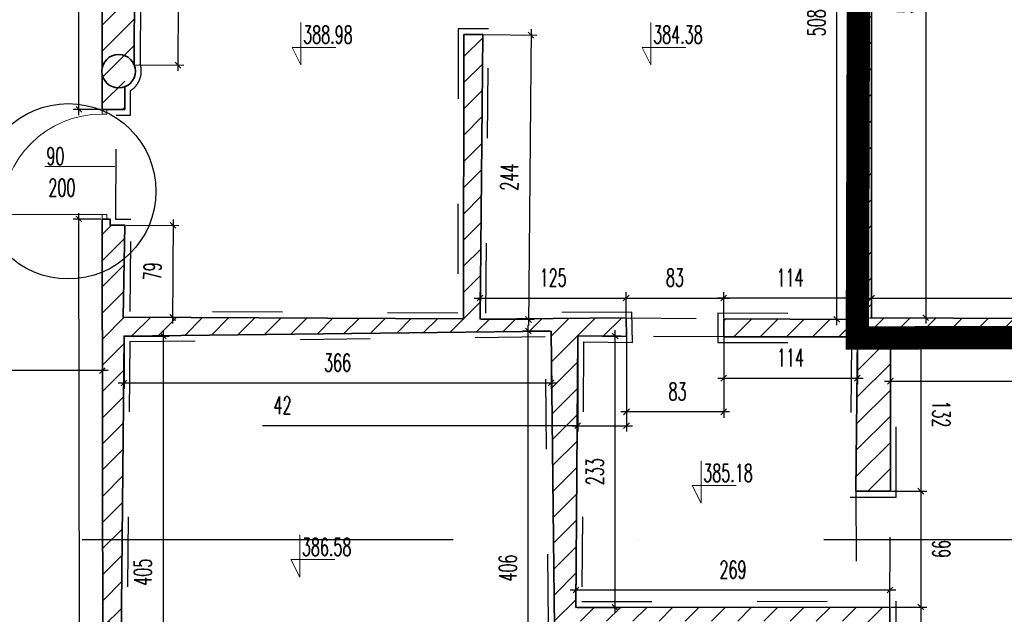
# Model space of a CAD drawing. Header units: millimetres. Extents: x 19887 to 192597, y -14203 to 39042.
# Tile 219 of 256: x 68865 to 69708, y -8075 to -7566. Entities that reach past the tile are written whole.
import ezdxf

# ---------------------------------------------------------------- set-up
doc = ezdxf.new("R2010")
doc.units = ezdxf.units.MM
for name, pattern in [('ACAD_ISO03W100', [30, 12, -18]), ('DASHED2', [9.525, 6.35, -3.175]), ('KRESKAKROPKA', [25.4, 12.7, -6.35, 0, -6.35])]:
    doc.linetypes.add(name, pattern=pattern)
doc.layers.get('Defpoints').update_dxf_attribs({"color": 4})
for name, color, linetype in [('A_DBA-RAMKI', 6, 'Continuous'), ('Basen_rzut_poziom_1_widok', 252, 'Continuous'), ('Osie przekroj', 252, 'Continuous'), ('Sufit podwieszany', 252, 'Continuous'), ('Wymiarowanie', 3, 'Continuous'), ('Wypełnienie', 252, 'Continuous')]:
    doc.layers.add(name, color=color, linetype=linetype)
for name, color, linetype, lineweight in [('Basen_rzut_poziom_1_obrys', 252, 'Continuous', 35), ('Drzwi', 2, 'Continuous', 5), ('koty wysokościowe', 252, 'Continuous', 0)]:
    doc.layers.add(name, color=color, linetype=linetype, lineweight=lineweight)
doc.styles.add('ROMANS', font='romans.shx', dxfattribs={"width": 0.6})
doc.styles.get("Standard").update_dxf_attribs({"font": 'arial.ttf'})
doc.dimstyles.new('000001FB70622F18', dxfattribs={"dimtxt": 20, "dimasz": 5, "dimexe": 5, "dimexo": 1, "dimgap": 20, "dimtad": 1, "dimtoh": 1, "dimdec": 0, "dimtxsty": 'Standard', "dimblk": 'OBLIQUE', "dimcen": 0, "dimdle": 5, "dimclrd": 252, "dimclre": 252, "dimclrt": 252, "dimadec": 0, "dimazin": 0, "dimtfac": 1, "dimtdec": 0, "dimtmove": 0, "dimatfit": 3, "dimldrblk": 'OBLIQUE', "dimfxl": 150, "dimfxlon": 1, "dimlwd": 25, "dimlwe": 25, "dimarcsym": 1})
pattern_1 = [(45, (3252.028, -2175.285), (-11.22532, 11.22532), [])]

# ---------------------------------------------------------------- blocks, each defined once
blk = doc.blocks.new('_Oblique')
at = {"color": 0, "linetype": 'ByBlock', "lineweight": -2}
blk.add_line((-0.5, -0.5), (0.5, 0.5), dxfattribs=at)
blk = doc.blocks.new('*D633')
at = {"layer": 'Defpoints', "color": 0}
for p in [(3756.04, -3077.15), (4422.19, -3077.15), (4422.19, -3115.23)]:
    blk.add_point(p, dxfattribs=at)
at = {"layer": 'Wymiarowanie', "color": 252, "linetype": 'Continuous', "lineweight": 25}
for p, q in [((3756.04, -3078.15), (3756.04, -3120.23)), ((4422.19, -3078.15), (4422.19, -3120.23)), ((3751.04, -3115.23), (4427.19, -3115.23))]:
    blk.add_line(p, q, dxfattribs=at)
at = {"layer": 'Wymiarowanie', "color": 252, "linetype": 'ByBlock', "lineweight": 25, "xscale": 5, "yscale": 5, "zscale": 5, "rotation": 180}
blk.add_blockref('_Oblique', (3756.04, -3115.23), dxfattribs=at)
at = {"layer": 'Wymiarowanie', "color": 252, "linetype": 'ByBlock', "lineweight": 25, "xscale": 5, "yscale": 5, "zscale": 5}
blk.add_blockref('_Oblique', (4422.19, -3115.23), dxfattribs=at)
at = {"layer": 'Wymiarowanie', "color": 252, "insert": (4089.12, -3097.73), "char_height": 15, "attachment_point": 5, "style": 'ROMANS'}
blk.add_mtext('666', dxfattribs=at)
blk = doc.blocks.new('*D602')
at = {"layer": 'Defpoints', "color": 0}
for p in [(3488.31, -3076.48), (3530.1, -3075.75), (3530.1, -3153.41)]:
    blk.add_point(p, dxfattribs=at)
at = {"layer": 'Wymiarowanie', "color": 252, "linetype": 'Continuous', "lineweight": 25}
for p, q in [((3488.31, -3077.48), (3488.31, -3158.41)), ((3530.1, -3076.75), (3530.1, -3158.41)), ((3488.31, -3153.41), (3218.21, -3153.41)), ((3483.31, -3153.41), (3535.1, -3153.41))]:
    blk.add_line(p, q, dxfattribs=at)
at = {"layer": 'Wymiarowanie', "color": 252, "linetype": 'ByBlock', "lineweight": 25, "xscale": 5, "yscale": 5, "zscale": 5, "rotation": 180}
blk.add_blockref('_Oblique', (3488.31, -3153.41), dxfattribs=at)
at = {"layer": 'Wymiarowanie', "color": 252, "linetype": 'ByBlock', "lineweight": 25, "xscale": 5, "yscale": 5, "zscale": 5}
blk.add_blockref('_Oblique', (3530.1, -3153.41), dxfattribs=at)
at = {"layer": 'Wymiarowanie', "color": 252, "insert": (3235.5, -3135.91), "char_height": 15, "attachment_point": 5, "style": 'ROMANS'}
blk.add_mtext('42', dxfattribs=at)
blk = doc.blocks.new('*D626')
at = {"layer": 'Defpoints', "color": 0}
for p in [(3613.33, -3077.15), (3727.79, -3077.15), (3727.79, -3112.64)]:
    blk.add_point(p, dxfattribs=at)
at = {"layer": 'Wymiarowanie', "color": 252, "linetype": 'Continuous', "lineweight": 25}
for p, q in [((3613.33, -3078.15), (3613.33, -3117.64)), ((3727.79, -3078.15), (3727.79, -3117.64)), ((3608.33, -3112.64), (3732.79, -3112.64))]:
    blk.add_line(p, q, dxfattribs=at)
at = {"layer": 'Wymiarowanie', "color": 252, "linetype": 'ByBlock', "lineweight": 25, "xscale": 5, "yscale": 5, "zscale": 5, "rotation": 180}
blk.add_blockref('_Oblique', (3613.33, -3112.64), dxfattribs=at)
at = {"layer": 'Wymiarowanie', "color": 252, "linetype": 'ByBlock', "lineweight": 25, "xscale": 5, "yscale": 5, "zscale": 5}
blk.add_blockref('_Oblique', (3727.79, -3112.64), dxfattribs=at)
at = {"layer": 'Wymiarowanie', "color": 252, "insert": (3670.56, -3095.14), "char_height": 15, "attachment_point": 5, "style": 'ROMANS'}
blk.add_mtext('114', dxfattribs=at)
blk = doc.blocks.new('*D613')
at = {"layer": 'Defpoints', "color": 0}
for p in [(3530.1, -3075.75), (3613.33, -3077.15), (3530.1, -3141.54)]:
    blk.add_point(p, dxfattribs=at)
at = {"layer": 'Wymiarowanie', "color": 252, "linetype": 'Continuous', "lineweight": 25}
for p, q in [((3530.1, -3076.75), (3530.1, -3146.54)), ((3613.33, -3078.15), (3613.33, -3146.54)), ((3618.33, -3141.54), (3525.1, -3141.54))]:
    blk.add_line(p, q, dxfattribs=at)
at = {"layer": 'Wymiarowanie', "color": 252, "linetype": 'ByBlock', "lineweight": 25, "xscale": 5, "yscale": 5, "zscale": 5, "rotation": 180}
blk.add_blockref('_Oblique', (3530.1, -3141.54), dxfattribs=at)
at = {"layer": 'Wymiarowanie', "color": 252, "linetype": 'ByBlock', "lineweight": 25, "xscale": 5, "yscale": 5, "zscale": 5}
blk.add_blockref('_Oblique', (3613.33, -3141.54), dxfattribs=at)
at = {"layer": 'Wymiarowanie', "color": 252, "insert": (3573.74, -3124.04), "char_height": 15, "attachment_point": 5, "style": 'ROMANS'}
blk.add_mtext('83', dxfattribs=at)
blk = doc.blocks.new('*D628')
at = {"layer": 'Defpoints', "color": 0}
for p in [(3099.77, -3076.57), (3465.46, -3072.29), (3099.77, -3116.85)]:
    blk.add_point(p, dxfattribs=at)
at = {"layer": 'Wymiarowanie', "color": 252, "linetype": 'Continuous', "lineweight": 25}
for p, q in [((3099.77, -3077.57), (3099.77, -3121.85)), ((3465.46, -3073.29), (3465.46, -3121.85)), ((3470.46, -3116.85), (3094.77, -3116.85))]:
    blk.add_line(p, q, dxfattribs=at)
at = {"layer": 'Wymiarowanie', "color": 252, "linetype": 'ByBlock', "lineweight": 25, "xscale": 5, "yscale": 5, "zscale": 5, "rotation": 180}
blk.add_blockref('_Oblique', (3099.77, -3116.85), dxfattribs=at)
at = {"layer": 'Wymiarowanie', "color": 252, "linetype": 'ByBlock', "lineweight": 25, "xscale": 5, "yscale": 5, "zscale": 5}
blk.add_blockref('_Oblique', (3465.46, -3116.85), dxfattribs=at)
at = {"layer": 'Wymiarowanie', "color": 252, "insert": (3282.62, -3099.35), "char_height": 15, "attachment_point": 5, "style": 'ROMANS'}
blk.add_mtext('366', dxfattribs=at)
blk = doc.blocks.new('*D604')
at = {"layer": 'Defpoints', "color": 0}
for p in [(2641.77, -379.82), (3081.13, -3077.24), (2641.77, -3106.17)]:
    blk.add_point(p, dxfattribs=at)
at = {"layer": 'Wymiarowanie', "color": 252, "linetype": 'Continuous', "lineweight": 25}
for p, q in [((2641.77, -2956.17), (2641.77, -3111.17)), ((3081.13, -3078.24), (3081.13, -3111.17)), ((3086.13, -3106.17), (2636.77, -3106.17))]:
    blk.add_line(p, q, dxfattribs=at)
at = {"layer": 'Wymiarowanie', "color": 252, "linetype": 'ByBlock', "lineweight": 25, "xscale": 5, "yscale": 5, "zscale": 5, "rotation": 180}
blk.add_blockref('_Oblique', (2641.77, -3106.17), dxfattribs=at)
at = {"layer": 'Wymiarowanie', "color": 252, "linetype": 'ByBlock', "lineweight": 25, "xscale": 5, "yscale": 5, "zscale": 5}
blk.add_blockref('_Oblique', (3081.13, -3106.17), dxfattribs=at)
at = {"layer": 'Wymiarowanie', "color": 252, "insert": (2861.45, -3088.67), "char_height": 15, "attachment_point": 5, "style": 'ROMANS'}
blk.add_mtext('439', dxfattribs=at)
blk = doc.blocks.new('*D593')
at = {"layer": 'Defpoints', "color": 0}
for p in [(3529.84, -3043.96), (3404.67, -3062.06), (3529.84, -3061.07)]:
    blk.add_point(p, dxfattribs=at)
at = {"layer": 'Wymiarowanie', "color": 252, "linetype": 'Continuous', "lineweight": 25}
for p, q in [((3399.67, -3043.96), (3534.84, -3043.96)), ((3404.67, -3061.06), (3404.67, -3038.96)), ((3529.84, -3060.07), (3529.84, -3038.96))]:
    blk.add_line(p, q, dxfattribs=at)
at = {"layer": 'Wymiarowanie', "color": 252, "linetype": 'ByBlock', "lineweight": 25, "xscale": 5, "yscale": 5, "zscale": 5, "rotation": 180}
blk.add_blockref('_Oblique', (3404.67, -3043.96), dxfattribs=at)
at = {"layer": 'Wymiarowanie', "color": 252, "linetype": 'ByBlock', "lineweight": 25, "xscale": 5, "yscale": 5, "zscale": 5}
blk.add_blockref('_Oblique', (3529.84, -3043.96), dxfattribs=at)
at = {"layer": 'Wymiarowanie', "color": 252, "insert": (3467.26, -3026.46), "char_height": 15, "attachment_point": 5, "style": 'ROMANS'}
blk.add_mtext('125', dxfattribs=at)
blk = doc.blocks.new('*D793')
at = {"layer": 'Defpoints', "color": 0}
for p in [(3613.33, -3043.96), (3529.84, -3061.07), (3613.33, -3061.79)]:
    blk.add_point(p, dxfattribs=at)
at = {"layer": 'Wymiarowanie', "color": 252, "linetype": 'Continuous', "lineweight": 25}
for p, q in [((3524.84, -3043.96), (3618.33, -3043.96)), ((3529.84, -3060.07), (3529.84, -3038.96)), ((3613.33, -3060.79), (3613.33, -3038.96))]:
    blk.add_line(p, q, dxfattribs=at)
at = {"layer": 'Wymiarowanie', "color": 252, "linetype": 'ByBlock', "lineweight": 25, "xscale": 5, "yscale": 5, "zscale": 5, "rotation": 180}
blk.add_blockref('_Oblique', (3529.84, -3043.96), dxfattribs=at)
at = {"layer": 'Wymiarowanie', "color": 252, "linetype": 'ByBlock', "lineweight": 25, "xscale": 5, "yscale": 5, "zscale": 5}
blk.add_blockref('_Oblique', (3613.33, -3043.96), dxfattribs=at)
at = {"layer": 'Wymiarowanie', "color": 252, "insert": (3571.59, -3026.46), "char_height": 15, "attachment_point": 5, "style": 'ROMANS'}
blk.add_mtext('83', dxfattribs=at)
blk = doc.blocks.new('*D630')
at = {"layer": 'Defpoints', "color": 0}
for p in [(3613.33, -3043.96), (3613.33, -3062.26), (3727.03, -3062.26)]:
    blk.add_point(p, dxfattribs=at)
at = {"layer": 'Wymiarowanie', "color": 252, "linetype": 'Continuous', "lineweight": 25}
for p, q in [((3732.03, -3043.96), (3608.33, -3043.96)), ((3613.33, -3061.26), (3613.33, -3038.96)), ((3727.03, -3061.26), (3727.03, -3038.96))]:
    blk.add_line(p, q, dxfattribs=at)
at = {"layer": 'Wymiarowanie', "color": 252, "linetype": 'ByBlock', "lineweight": 25, "xscale": 5, "yscale": 5, "zscale": 5, "rotation": 180}
blk.add_blockref('_Oblique', (3613.33, -3043.96), dxfattribs=at)
at = {"layer": 'Wymiarowanie', "color": 252, "linetype": 'ByBlock', "lineweight": 25, "xscale": 5, "yscale": 5, "zscale": 5}
blk.add_blockref('_Oblique', (3727.03, -3043.96), dxfattribs=at)
at = {"layer": 'Wymiarowanie', "color": 252, "insert": (3670.18, -3026.46), "char_height": 15, "attachment_point": 5, "style": 'ROMANS'}
blk.add_mtext('114', dxfattribs=at)
blk = doc.blocks.new('*D596')
at = {"layer": 'Defpoints', "color": 0}
for p in [(3710.23, -2553.99), (3729.42, -2553.99), (3727.03, -3062.26)]:
    blk.add_point(p, dxfattribs=at)
at = {"layer": 'Wymiarowanie', "color": 252, "linetype": 'Continuous', "lineweight": 25}
for p, q in [((3728.42, -2553.99), (3705.23, -2553.99)), ((3710.23, -3067.26), (3710.23, -2548.99)), ((3726.03, -3062.26), (3705.23, -3062.26))]:
    blk.add_line(p, q, dxfattribs=at)
at = {"layer": 'Wymiarowanie', "color": 252, "linetype": 'ByBlock', "lineweight": 25, "xscale": 5, "yscale": 5, "zscale": 5}
for p, rotation in [((3710.23, -2553.99), 90), ((3710.23, -3062.26), 270)]:
    blk.add_blockref('_Oblique', p, dxfattribs=dict(at, rotation=rotation))
at = {"layer": 'Wymiarowanie', "color": 252, "insert": (3692.73, -2808.12), "char_height": 15, "attachment_point": 5, "rotation": 90, "style": 'ROMANS'}
blk.add_mtext('508', dxfattribs=at)
blk = doc.blocks.new('*D638')
at = {"layer": 'Defpoints', "color": 0}
for p in [(3739.47, -2516.77), (3737.22, -3060.81), (3786.3, -3060.81)]:
    blk.add_point(p, dxfattribs=at)
at = {"layer": 'Wymiarowanie', "color": 252, "linetype": 'Continuous', "lineweight": 25}
for p, q in [((3786.3, -2511.77), (3786.3, -3065.81)), ((3740.47, -2516.77), (3791.3, -2516.77)), ((3738.22, -3060.81), (3791.3, -3060.81))]:
    blk.add_line(p, q, dxfattribs=at)
at = {"layer": 'Wymiarowanie', "color": 252, "linetype": 'ByBlock', "lineweight": 25, "xscale": 5, "yscale": 5, "zscale": 5}
for p, rotation in [((3786.3, -2516.77), 90), ((3786.3, -3060.81), 270)]:
    blk.add_blockref('_Oblique', p, dxfattribs=dict(at, rotation=rotation))
at = {"layer": 'Wymiarowanie', "color": 252, "insert": (3768.8, -2788.79), "char_height": 15, "attachment_point": 5, "rotation": 90, "style": 'ROMANS'}
blk.add_mtext('544', dxfattribs=at)
blk = doc.blocks.new('*D794')
at = {"layer": 'Defpoints', "color": 0}
for p in [(4438.49, -3043.96), (3739.86, -3060.82), (4438.49, -3060.82)]:
    blk.add_point(p, dxfattribs=at)
at = {"layer": 'Wymiarowanie', "color": 252, "linetype": 'Continuous', "lineweight": 25}
for p, q in [((3734.86, -3043.96), (4443.49, -3043.96)), ((3739.86, -3059.82), (3739.86, -3038.96)), ((4438.49, -3059.82), (4438.49, -3038.96))]:
    blk.add_line(p, q, dxfattribs=at)
at = {"layer": 'Wymiarowanie', "color": 252, "linetype": 'ByBlock', "lineweight": 25, "xscale": 5, "yscale": 5, "zscale": 5, "rotation": 180}
blk.add_blockref('_Oblique', (3739.86, -3043.96), dxfattribs=at)
at = {"layer": 'Wymiarowanie', "color": 252, "linetype": 'ByBlock', "lineweight": 25, "xscale": 5, "yscale": 5, "zscale": 5}
blk.add_blockref('_Oblique', (4438.49, -3043.96), dxfattribs=at)
at = {"layer": 'Wymiarowanie', "color": 252, "insert": (4089.18, -3026.46), "char_height": 15, "attachment_point": 5, "style": 'ROMANS'}
blk.add_mtext('699', dxfattribs=at)
blk = doc.blocks.new('*D812')
at = {"layer": 'Defpoints', "color": 0}
for p in [(3756.04, -3077.15), (3756.04, -3209.47), (3782.17, -3209.47)]:
    blk.add_point(p, dxfattribs=at)
at = {"layer": 'Wymiarowanie', "color": 252, "linetype": 'Continuous', "lineweight": 25}
for p, q in [((3757.04, -3077.15), (3787.17, -3077.15)), ((3782.17, -3072.15), (3782.17, -3214.47)), ((3757.04, -3209.47), (3787.17, -3209.47))]:
    blk.add_line(p, q, dxfattribs=at)
at = {"layer": 'Wymiarowanie', "color": 252, "linetype": 'ByBlock', "lineweight": 25, "xscale": 5, "yscale": 5, "zscale": 5}
for p, rotation in [((3782.17, -3077.15), 90), ((3782.17, -3209.47), 270)]:
    blk.add_blockref('_Oblique', p, dxfattribs=dict(at, rotation=rotation))
at = {"layer": 'Wymiarowanie', "color": 252, "insert": (3799.67, -3143.31), "char_height": 15, "attachment_point": 5, "rotation": 270, "style": 'ROMANS'}
blk.add_mtext('132', dxfattribs=at)
blk = doc.blocks.new('*D813')
at = {"layer": 'Defpoints', "color": 0}
for p in [(3756.04, -3209.47), (3755.74, -3308.78), (3782.17, -3308.78)]:
    blk.add_point(p, dxfattribs=at)
at = {"layer": 'Wymiarowanie', "color": 252, "linetype": 'Continuous', "lineweight": 25}
for p, q in [((3757.04, -3209.47), (3787.17, -3209.47)), ((3782.17, -3204.47), (3782.17, -3313.78)), ((3756.74, -3308.78), (3787.17, -3308.78))]:
    blk.add_line(p, q, dxfattribs=at)
at = {"layer": 'Wymiarowanie', "color": 252, "linetype": 'ByBlock', "lineweight": 25, "xscale": 5, "yscale": 5, "zscale": 5}
for p, rotation in [((3782.17, -3209.47), 90), ((3782.17, -3308.78), 270)]:
    blk.add_blockref('_Oblique', p, dxfattribs=dict(at, rotation=rotation))
at = {"layer": 'Wymiarowanie', "color": 252, "insert": (3799.67, -3259.12), "char_height": 15, "attachment_point": 5, "rotation": 270, "style": 'ROMANS'}
blk.add_mtext('99', dxfattribs=at)
blk = doc.blocks.new('*D810')
at = {"layer": 'Defpoints', "color": 0}
for p in [(3755.74, -3308.78), (3753.7, -3966.93), (3782.17, -3966.93)]:
    blk.add_point(p, dxfattribs=at)
at = {"layer": 'Wymiarowanie', "color": 252, "linetype": 'Continuous', "lineweight": 25}
for p, q in [((3782.17, -3303.78), (3782.17, -3971.93)), ((3756.74, -3308.78), (3787.17, -3308.78)), ((3754.7, -3966.93), (3787.17, -3966.93))]:
    blk.add_line(p, q, dxfattribs=at)
at = {"layer": 'Wymiarowanie', "color": 252, "linetype": 'ByBlock', "lineweight": 25, "xscale": 5, "yscale": 5, "zscale": 5}
for p, rotation in [((3782.17, -3308.78), 90.00000000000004), ((3782.17, -3966.93), 270.0000000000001)]:
    blk.add_blockref('_Oblique', p, dxfattribs=dict(at, rotation=rotation))
at = {"layer": 'Wymiarowanie', "color": 252, "insert": (3799.67, -3637.85), "char_height": 15, "attachment_point": 5, "rotation": 270, "style": 'ROMANS'}
blk.add_mtext('658', dxfattribs=at)
blk = doc.blocks.new('*D649')
at = {"layer": 'Defpoints', "color": 0}
for p in [(3486.81, -3294.19), (3486.81, -3309.09), (3755.74, -3308.78)]:
    blk.add_point(p, dxfattribs=at)
at = {"layer": 'Wymiarowanie', "color": 252, "linetype": 'Continuous', "lineweight": 25}
for p, q in [((3760.74, -3294.19), (3481.81, -3294.19)), ((3486.81, -3308.09), (3486.81, -3289.19)), ((3755.74, -3307.78), (3755.74, -3289.19))]:
    blk.add_line(p, q, dxfattribs=at)
at = {"layer": 'Wymiarowanie', "color": 252, "linetype": 'ByBlock', "lineweight": 25, "xscale": 5, "yscale": 5, "zscale": 5, "rotation": 180}
blk.add_blockref('_Oblique', (3486.81, -3294.19), dxfattribs=at)
at = {"layer": 'Wymiarowanie', "color": 252, "linetype": 'ByBlock', "lineweight": 25, "xscale": 5, "yscale": 5, "zscale": 5}
blk.add_blockref('_Oblique', (3755.74, -3294.19), dxfattribs=at)
at = {"layer": 'Wymiarowanie', "color": 252, "insert": (3621.28, -3276.69), "char_height": 15, "attachment_point": 5, "style": 'ROMANS'}
blk.add_mtext('269', dxfattribs=at)
blk = doc.blocks.new('*D650')
at = {"layer": 'Defpoints', "color": 0}
for p in [(3488.31, -3076.48), (3520.4, -3076.48), (3486.81, -3309.09)]:
    blk.add_point(p, dxfattribs=at)
at = {"layer": 'Wymiarowanie', "color": 252, "linetype": 'Continuous', "lineweight": 25}
for p, q in [((3489.31, -3076.48), (3525.4, -3076.48)), ((3520.4, -3314.09), (3520.4, -3071.48)), ((3487.81, -3309.09), (3525.4, -3309.09))]:
    blk.add_line(p, q, dxfattribs=at)
at = {"layer": 'Wymiarowanie', "color": 252, "linetype": 'ByBlock', "lineweight": 25, "xscale": 5, "yscale": 5, "zscale": 5}
for p, rotation in [((3520.4, -3076.48), 90), ((3520.4, -3309.09), 270)]:
    blk.add_blockref('_Oblique', p, dxfattribs=dict(at, rotation=rotation))
at = {"layer": 'Wymiarowanie', "color": 252, "insert": (3502.9, -3192.79), "char_height": 15, "attachment_point": 5, "rotation": 90, "style": 'ROMANS'}
blk.add_mtext('233', dxfattribs=at)
blk = doc.blocks.new('*D651')
at = {"layer": 'Defpoints', "color": 0}
for p in [(3099.77, -3076.57), (3095.73, -3481.41), (3133.34, -3481.41)]:
    blk.add_point(p, dxfattribs=at)
at = {"layer": 'Wymiarowanie', "color": 252, "linetype": 'Continuous', "lineweight": 25}
for p, q in [((3100.77, -3076.57), (3138.34, -3076.57)), ((3133.34, -3071.57), (3133.34, -3486.41)), ((3096.73, -3481.41), (3138.34, -3481.41))]:
    blk.add_line(p, q, dxfattribs=at)
at = {"layer": 'Wymiarowanie', "color": 252, "linetype": 'ByBlock', "lineweight": 25, "xscale": 5, "yscale": 5, "zscale": 5}
for p, rotation in [((3133.34, -3076.57), 90), ((3133.34, -3481.41), 270)]:
    blk.add_blockref('_Oblique', p, dxfattribs=dict(at, rotation=rotation))
at = {"layer": 'Wymiarowanie', "color": 252, "insert": (3115.84, -3278.99), "char_height": 15, "attachment_point": 5, "rotation": 90, "style": 'ROMANS'}
blk.add_mtext('405', dxfattribs=at)
blk = doc.blocks.new('*D647')
at = {"layer": 'Defpoints', "color": 0}
for p in [(3445.95, -3072.29), (3465.37, -3072.29), (3470.12, -3478.5)]:
    blk.add_point(p, dxfattribs=at)
at = {"layer": 'Wymiarowanie', "color": 252, "linetype": 'Continuous', "lineweight": 25}
for p, q in [((3445.95, -3483.5), (3445.95, -3067.29)), ((3464.37, -3072.29), (3440.95, -3072.29)), ((3469.12, -3478.5), (3440.95, -3478.5))]:
    blk.add_line(p, q, dxfattribs=at)
at = {"layer": 'Wymiarowanie', "color": 252, "linetype": 'ByBlock', "lineweight": 25, "xscale": 5, "yscale": 5, "zscale": 5}
for p, rotation in [((3445.95, -3072.29), 90), ((3445.95, -3478.5), 270)]:
    blk.add_blockref('_Oblique', p, dxfattribs=dict(at, rotation=rotation))
at = {"layer": 'Wymiarowanie', "color": 252, "insert": (3428.45, -3275.39), "char_height": 15, "attachment_point": 5, "rotation": 90, "style": 'ROMANS'}
blk.add_mtext('406', dxfattribs=at)
blk = doc.blocks.new('*D665')
at = {"layer": 'Defpoints', "color": 0}
for p in [(3109.23, -2630.8), (3108.52, -2844.26), (3145.96, -2844.38)]:
    blk.add_point(p, dxfattribs=at)
at = {"layer": 'Wymiarowanie', "color": 252, "linetype": 'Continuous', "lineweight": 25}
for p, q in [((3110.23, -2630.81), (3151.67, -2630.94)), ((3146.69, -2625.93), (3145.94, -2849.38)), ((3109.52, -2844.26), (3150.96, -2844.4))]:
    blk.add_line(p, q, dxfattribs=at)
at = {"layer": 'Wymiarowanie', "color": 252, "linetype": 'ByBlock', "lineweight": 25, "xscale": 5, "yscale": 5, "zscale": 5}
for p, rotation in [((3146.67, -2630.93), 89.80982364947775), ((3145.96, -2844.38), 269.8098236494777)]:
    blk.add_blockref('_Oblique', p, dxfattribs=dict(at, rotation=rotation))
at = {"layer": 'Wymiarowanie', "color": 252, "insert": (3128.81, -2737.6), "char_height": 15, "attachment_point": 5, "rotation": 89.80982, "style": 'ROMANS'}
blk.add_mtext('213', dxfattribs=at)
blk = doc.blocks.new('*D666')
at = {"layer": 'Defpoints', "color": 0}
for p in [(3406.92, -2818.27), (3404.67, -3062.06), (3446.11, -3062.44)]:
    blk.add_point(p, dxfattribs=at)
at = {"layer": 'Wymiarowanie', "color": 252, "linetype": 'Continuous', "lineweight": 25}
for p, q in [((3448.4, -2813.66), (3446.06, -3067.44)), ((3407.92, -2818.28), (3453.35, -2818.7)), ((3405.67, -3062.07), (3451.11, -3062.48))]:
    blk.add_line(p, q, dxfattribs=at)
at = {"layer": 'Wymiarowanie', "color": 252, "linetype": 'ByBlock', "lineweight": 25, "xscale": 5, "yscale": 5, "zscale": 5}
for p, rotation in [((3448.35, -2818.66), 89.47183564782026), ((3446.11, -3062.44), 269.4718356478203)]:
    blk.add_blockref('_Oblique', p, dxfattribs=dict(at, rotation=rotation))
at = {"layer": 'Wymiarowanie', "color": 252, "insert": (3429.73, -2940.39), "char_height": 15, "attachment_point": 5, "rotation": 89.47184, "style": 'ROMANS'}
blk.add_mtext('244', dxfattribs=at)
blk = doc.blocks.new('*D667')
at = {"layer": 'Defpoints', "color": 0}
for p in [(3100.57, -2981.54), (3100.2, -3060.49), (3141.39, -3060.68)]:
    blk.add_point(p, dxfattribs=at)
at = {"layer": 'Wymiarowanie', "color": 252, "linetype": 'Continuous', "lineweight": 25}
for p, q in [((3101.57, -2981.54), (3146.76, -2981.75)), ((3141.78, -2976.73), (3141.37, -3065.68)), ((3101.2, -3060.49), (3146.39, -3060.7))]:
    blk.add_line(p, q, dxfattribs=at)
at = {"layer": 'Wymiarowanie', "color": 252, "linetype": 'ByBlock', "lineweight": 25, "xscale": 5, "yscale": 5, "zscale": 5}
for p, rotation in [((3141.76, -2981.73), 89.73466282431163), ((3141.39, -3060.68), 269.7346628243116)]:
    blk.add_blockref('_Oblique', p, dxfattribs=dict(at, rotation=rotation))
at = {"layer": 'Wymiarowanie', "color": 252, "insert": (3124.08, -3021.12), "char_height": 15, "attachment_point": 5, "rotation": 89.73466, "style": 'ROMANS'}
blk.add_mtext('79', dxfattribs=at)
blk = doc.blocks.new('*D671')
at = {"layer": 'Defpoints', "color": 0}
for p in [(3061.13, -2976.32), (3080.96, -2976.28), (3082.17, -3686.2)]:
    blk.add_point(p, dxfattribs=at)
at = {"layer": 'Wymiarowanie', "color": 252, "linetype": 'Continuous', "lineweight": 25}
for p, q in [((3079.96, -2976.28), (3056.13, -2976.32)), ((3062.34, -3691.24), (3061.12, -2971.32)), ((3081.17, -3686.21), (3057.33, -3686.25))]:
    blk.add_line(p, q, dxfattribs=at)
at = {"layer": 'Wymiarowanie', "color": 252, "linetype": 'ByBlock', "lineweight": 25, "xscale": 5, "yscale": 5, "zscale": 5}
for p, rotation in [((3061.13, -2976.32), 90.09745563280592), ((3062.33, -3686.24), 270.0974556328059)]:
    blk.add_blockref('_Oblique', p, dxfattribs=dict(at, rotation=rotation))
at = {"layer": 'Wymiarowanie', "color": 252, "insert": (3079.23, -3331.25), "char_height": 15, "attachment_point": 5, "rotation": 270.09746, "style": 'ROMANS'}
blk.add_mtext('710', dxfattribs=at)
blk = doc.blocks.new('*D660')
at = {"layer": 'Defpoints', "color": 0}
for p in [(3061.13, -2439.46), (3080.96, -2439.46), (3080.96, -2882.33)]:
    blk.add_point(p, dxfattribs=at)
at = {"layer": 'Wymiarowanie', "color": 252, "linetype": 'Continuous', "lineweight": 25}
for p, q in [((3061.13, -2887.33), (3061.13, -2434.46)), ((3079.96, -2439.46), (3056.13, -2439.46)), ((3079.96, -2882.33), (3056.13, -2882.33))]:
    blk.add_line(p, q, dxfattribs=at)
at = {"layer": 'Wymiarowanie', "color": 252, "linetype": 'ByBlock', "lineweight": 25, "xscale": 5, "yscale": 5, "zscale": 5}
for p, rotation in [((3061.13, -2439.46), 90), ((3061.13, -2882.33), 270)]:
    blk.add_blockref('_Oblique', p, dxfattribs=dict(at, rotation=rotation))
at = {"layer": 'Wymiarowanie', "color": 252, "insert": (3043.63, -2660.89), "char_height": 15, "attachment_point": 5, "rotation": 90, "style": 'ROMANS'}
blk.add_mtext('443', dxfattribs=at)
blk = doc.blocks.new('G$CF5E15B28')
at = {"layer": 'Wypełnienie'}
h = blk.add_hatch(dxfattribs=at)
h.set_pattern_fill('ANSI31', color=253, scale=5, angle=90)
h.set_pattern_definition(pattern_1)
h.paths.add_polyline_path([(3330.22, -2225.69), (3342.26, -2238.54), (3359.13, -2222.48), (3385.09, -2193.98), (3242.56, -2062.55), (3128.45, -1959.07), (3087.45, -1920.6), (3059.18, -1953.55), (3178.57, -2057.63), (3113.38, -2126.71), (3251.49, -2269.27), (3166.23, -2351.47), (3045.28, -2468.12), (2986.41, -2407.54), (2978.85, -2414.89), (3041.35, -2479.21), (3080.96, -2439.46), (3080.96, -2882.33), (3100.34, -2882.33), (3100.34, -2844.23), (3108.51, -2844.23), (3109.23, -2630.8), (3485.48, -2630.8), (3485.48, -2607.95), (3469.37, -2607.95), (3469.37, -2616.75), (3372.28, -2616.75), (3372.28, -2514.02), (3378.09, -2514.02), (3378.09, -2499.25), (3355.93, -2499.25), (3357.53, -2558.01), (3359.28, -2616.77), (3132.98, -2617.54), (3132.98, -2598), (3108.58, -2598.54), (3108.58, -2437.65)])
h = blk.add_hatch(dxfattribs=at)
h.set_pattern_fill('ANSI31', color=253, scale=5, angle=90)
h.set_pattern_definition(pattern_1)
h.paths.add_polyline_path([(3756.04, -3077.15), (4422.19, -3077.15), (4422.19, -3224.61), (4439.06, -3224.61), (4438.48, -3063.71), (3739.86, -3060.82), (3739.47, -2516.77), (3385.09, -2193.98), (3359.13, -2222.48), (3553.05, -2396.97), (3467.33, -2490.78), (3467.33, -2520.21), (3483.73, -2520.21), (3483.73, -2497.42), (3563.08, -2407.02), (3729.42, -2553.99), (3727.03, -3062.26), (3613.33, -3062.26), (3613.33, -3077.15), (3727.79, -3077.15), (3726.59, -3209.47), (3756.04, -3209.47)])
h = blk.add_hatch(dxfattribs=at)
h.set_pattern_fill('ANSI31', color=253, scale=5, angle=90)
h.set_pattern_definition(pattern_1)
h.paths.add_polyline_path([(3578.23, -4396.67), (3543.23, -4397.09), (3539.56, -4291.27), (3541.88, -4206.88), (3527.42, -4206.75), (3528.25, -4396.96), (3232.09, -4395.8), (3232.32, -4313.58), (3217.85, -4313.55), (3217.52, -4395.93), (3211.15, -4395.93), (3211.15, -4415.44), (3207.56, -4415.44), (3207.56, -4424.63), (3581.09, -4425.12), (3581.09, -4415.71), (3578.23, -4415.71)])
h.paths.add_polyline_path([(3755.74, -3308.78), (3486.81, -3309.09), (3488.31, -3076.48), (3530.12, -3077.03), (3529.84, -3061.07), (3404.67, -3062.06), (3406.92, -2818.27), (3390.85, -2818.27), (3390.51, -3061.83), (3098.96, -3060.48), (3100.57, -2981.54), (3087.74, -2981.54), (3087.74, -2976.28), (3080.96, -2976.28), (3082.84, -3546.23), (3092.74, -3546.23), (3092.73, -3546.27), (3099.02, -3546.27), (3099.03, -3494.67), (3138.22, -3494.67), (3138.22, -3483.22), (3134.86, -3483.22), (3134.86, -3480.28), (3095.73, -3481.41), (3099.77, -3076.57), (3465.46, -3072.29), (3470.12, -3478.5), (3234.09, -3479.83), (3234.09, -3492.44), (3512.85, -3494.02), (3512.85, -3484.53), (3509.73, -3484.53), (3509.73, -3479.01), (3487.47, -3479.08), (3486.81, -3320.9), (3728.23, -3320.9), (3728.23, -3480.27), (3598.83, -3479.64), (3598.83, -3484.04), (3595.43, -3484.04), (3595.43, -3494.33), (3728.23, -3494.33), (3726.05, -3795.82), (3195.5, -3795.34), (3195.94, -3813.22), (3192.81, -3813.07), (3192.81, -3822.54), (3219.72, -3822.54), (3218.25, -4206.75), (3527.42, -4206.75), (3541.88, -4206.88), (3752.62, -4206.88), (3752.62, -4067.55), (3724.23, -4067.55), (3724.23, -4192.53), (3232.83, -4191.41), (3234.22, -3808.84), (3686.94, -3809.36), (3686.94, -3833.52), (3726.31, -3832.15), (3726.31, -3936.3), (3696.68, -3936.3), (3696.68, -3960.88), (3724.51, -3960.88), (3724.51, -3966.93), (3753.7, -3966.93), (3755.09, -3709.46)])
at = {"layer": 'Basen_rzut_poziom_1_obrys', "color": 253, "elevation": 0}
for points in [[(3080.9, -1914.79), (3739.47, -2516.77), (3739.86, -3060.82)], [(3359.13, -2222.48), (3342.26, -2238.54), (3330.22, -2225.69), (3108.58, -2437.65), (3108.58, -2598.54), (3132.98, -2598), (3132.98, -2617.54), (3359.14, -2616.77), (3355.93, -2499.25), (3378.09, -2499.25), (3378.09, -2514.02), (3372.28, -2514.02), (3372.28, -2616.75), (3469.37, -2616.75), (3469.37, -2607.95), (3485.48, -2607.95), (3485.48, -2630.8), (3109.23, -2630.8), (3108.52, -2844.26)], [(3080.96, -2847.54), (3080.96, -2439.46)], [(3613.33, -3061.79), (3727.03, -3062.26), (3729.42, -2553.99)], [(3488.31, -3076.48), (3530.12, -3077.03), (3529.84, -3061.07), (3404.67, -3062.06), (3406.92, -2818.27), (3390.85, -2818.27), (3390.51, -3061.83), (3098.96, -3060.48), (3100.57, -2981.54), (3087.74, -2981.54), (3087.74, -2976.28)], [(3080.96, -2882.33), (3080.96, -2851.69)], [(3080.96, -2882.33), (3080.96, -2882.33), (3080.96, -2882.33), (3100.32, -2882.33), (3100.32, -2863.03)], [(3080.96, -2976.28), (3087.74, -2976.28)], [(3080.96, -2976.28), (3081.93, -3546.2)], [(3739.86, -3060.82), (4438.48, -3063.71), (4439.06, -3224.61)], [(3613.33, -3061.79), (3613.33, -3077.15), (3727.79, -3077.15), (3726.59, -3209.47), (3756.04, -3209.47), (3756.04, -3077.15)], [(3465.46, -3072.29), (3099.77, -3076.57), (3095.73, -3481.41)], [(3234.09, -3492.44), (3234.09, -3479.83), (3470.12, -3478.5), (3465.46, -3072.29)], [(3488.31, -3076.48), (3486.81, -3309.09), (3755.74, -3308.78), (3756.48, -3451.98)], [(3756.04, -3077.15), (4422.19, -3077.15)]]:
    blk.add_lwpolyline(points, dxfattribs=at)
at = {"layer": 'Basen_rzut_poziom_1_obrys', "color": 253}
blk.add_circle((3095.18, -2849.61, 0), 14.37, dxfattribs=at)
blk.add_circle((3095.18, -2849.61, 0), 14.37, dxfattribs=at)
at = {"layer": 'Basen_rzut_poziom_1_widok', "color": 253, "linetype": 'ACAD_ISO03W100', "ltscale": 5, "elevation": 0}
for points in [[(3529.84, -3061.07), (3613.33, -3061.79)], [(3613.33, -3077.15), (3530.12, -3077.03)], [(3726.59, -3209.47), (3726.71, -3308.81)], [(3755.74, -3308.78), (3756.04, -3209.47)]]:
    blk.add_lwpolyline(points, dxfattribs=at)
at = {"layer": 'Drzwi', "color": 253, "elevation": 0}
for points in [[(3080.96, -2882.33), (3084.96, -2882.33), (3084.96, -2886.33), (3080.96, -2886.33)], [(3080.96, -2972.28), (3084.96, -2972.28), (3084.96, -2976.28), (3080.96, -2976.28)]]:
    blk.add_lwpolyline(points, close=True, dxfattribs=at)
for points in [[(3071.94, -2931.35), (3031.94, -2931.35)], [(3071.94, -2931.35), (3091.94, -2931.35)], [(3080.96, -2972.28), (2995, -2972.28)]]:
    blk.add_lwpolyline(points, dxfattribs=at)
at = {"layer": 'Drzwi', "color": 253}
blk.add_arc((3080.96, -2972.28, 0), 85.96, 90, 180, dxfattribs=at)
at = {"layer": 'koty wysokościowe', "color": 253, "elevation": 0}
for points in [[(3251.24, -2807.95), (3251.24, -2844.18)], [(3551.03, -2807.95), (3551.03, -2844.18)], [(3243.74, -2829.18), (3251.24, -2829.18)], [(3251.24, -2844.18), (3243.74, -2829.18)], [(3251.24, -2829.18), (3281.24, -2829.18)], [(3543.53, -2829.18), (3551.03, -2829.18)], [(3551.03, -2844.18), (3543.53, -2829.18)], [(3551.03, -2829.18), (3581.03, -2829.18)], [(3593.92, -3183.46), (3593.92, -3219.69)], [(3586.42, -3204.69), (3593.92, -3204.69)], [(3593.92, -3219.69), (3586.42, -3204.69)], [(3593.92, -3204.69), (3623.92, -3204.69)], [(3250.17, -3246.86), (3250.17, -3283.1)], [(3242.67, -3268.1), (3250.17, -3268.1)], [(3250.17, -3283.1), (3242.67, -3268.1)], [(3250.17, -3268.1), (3280.17, -3268.1)]]:
    blk.add_lwpolyline(points, dxfattribs=at)
at = {"layer": 'Osie przekroj', "color": 253, "linetype": 'KRESKAKROPKA', "ltscale": 25, "elevation": 0}
blk.add_lwpolyline([(-1381.69, -3250.83), (4673.83, -3250.83)], dxfattribs=at)
at = {"layer": 'Sufit podwieszany', "color": 253, "linetype": 'ACAD_ISO03W100', "ltscale": 5, "elevation": 0}
for points in [[(3359.23, -2229.3), (3342.06, -2245.63), (3330.02, -2232.8), (3113.58, -2439.79), (3113.58, -2593.43), (3137.98, -2592.89), (3137.98, -2612.52), (3354, -2611.79), (3350.79, -2494.25), (3383.09, -2494.25), (3383.09, -2519.02), (3377.28, -2519.02), (3377.28, -2611.75), (3464.37, -2611.75), (3464.37, -2602.95), (3490.48, -2602.95), (3490.48, -2635.8), (3114.21, -2635.8), (3113.52, -2843.37)], [(3608.33, -3056.77), (3722.05, -3057.24), (3724.42, -2553.97)], [(3493.28, -3081.48), (3535.21, -3082.1), (3534.75, -3056.03), (3409.72, -3057.02), (3411.96, -2813.27), (3385.86, -2813.27), (3385.52, -3056.81), (3104.95, -3055.51), (3105.61, -2976.54), (3092.74, -2976.54), (3092.74, -2976.28)], [(3093.14, -2887.33), (3105.32, -2887.33), (3105.32, -2866.12)], [(3092.74, -2976.28), (3093.14, -2887.33), (3093.14, -2887.33), (3093.14, -2887.33)], [(3608.33, -3056.77), (3608.33, -3082.15), (3722.75, -3082.15), (3721.55, -3214.47), (3761.04, -3214.47), (3761.04, -3082.15)], [(3460.51, -3077.29), (3104.72, -3081.51), (3100.78, -3476.26)], [(3229.09, -3497.41), (3229.09, -3474.86), (3465.06, -3473.52), (3460.51, -3077.29)], [(3493.28, -3081.48), (3491.84, -3304.09), (3760.72, -3303.77), (3761.48, -3451.96)], [(3761.04, -3082.15), (4417.23, -3082.15)]]:
    blk.add_lwpolyline(points, dxfattribs=at)
at = {"layer": 'Sufit podwieszany', "color": 253, "linetype": 'ACAD_ISO03W100', "ltscale": 5}
blk.add_arc((3095.18, -2849.61, 0), 19.37, 301.57198, 18.77878, dxfattribs=at)
at = {"layer": 'Drzwi', "color": 253, "char_height": 15, "width": 190.2964, "attachment_point": 1, "style": 'ROMANS'}
for s, insert in [('90', (3033.29, -2914.88, 0)), ('200', (3034.95, -2941.92, 0))]:
    blk.add_mtext(s, dxfattribs=dict(at, insert=insert))
at = {"layer": 'koty wysokościowe', "color": 253, "char_height": 15, "width": 21553.2844, "attachment_point": 1, "style": 'ROMANS'}
for s, insert in [('388.98', (3253.13, -2810.86, 0)), ('384.38', (3552.92, -2810.86, 0)), ('385.18', (3595.81, -3186.37, 0)), ('386.58', (3252.06, -3249.77, 0))]:
    blk.add_mtext(s, dxfattribs=dict(at, insert=insert))
at = {"layer": 'Wymiarowanie', "color": 253}
for base, p1, p2, angle, override, picture, middle in [((2641.77, -3106.17, 0), (3081.13, -3077.24, 0), (2641.77, -379.82, 0), 0, {"dimtxt": 15, "dimgap": 10, "dimtxsty": 'ROMANS'}, '*D604', (2861.45, -3088.67, 0)), ((3786.3, -3060.81, 0), (3739.47, -2516.77, 0), (3737.22, -3060.81, 0), 90, {"dimtxt": 15, "dimgap": 10, "dimtxsty": 'ROMANS'}, '*D638', (3768.8, -2788.79, 0)), ((3710.23, -2553.99, 0), (3727.03, -3062.26, 0), (3729.42, -2553.99, 0), 90, {"dimtxt": 15, "dimgap": 10, "dimtxsty": 'ROMANS'}, '*D596', (3692.73, -2808.12, 0)), ((3529.84, -3043.96, 0), (3404.67, -3062.06, 0), (3529.84, -3061.07, 0), 0, {"dimtxt": 15, "dimgap": 10, "dimtxsty": 'ROMANS'}, '*D593', (3467.26, -3026.46, 0)), ((3613.33, -3043.96, 0), (3529.84, -3061.07, 0), (3613.33, -3061.79, 0), 0, {"dimtxt": 15, "dimgap": 10, "dimtxsty": 'ROMANS'}, '*D793', (3571.59, -3026.46, 0)), ((3613.33, -3043.96, 0), (3727.03, -3062.26, 0), (3613.33, -3062.26, 0), 0, {"dimtxt": 15, "dimgap": 10, "dimtxsty": 'ROMANS'}, '*D630', (3670.18, -3026.46, 0)), ((4438.49, -3043.96, 0), (3739.86, -3060.82, 0), (4438.49, -3060.82, 0), 0, {"dimtxt": 15, "dimgap": 10, "dimtxsty": 'ROMANS'}, '*D794', (4089.18, -3026.46, 0)), ((3445.95, -3072.29, 0), (3470.12, -3478.5, 0), (3465.37, -3072.29, 0), 90, {"dimtxt": 15, "dimgap": 10, "dimtxsty": 'ROMANS'}, '*D647', (3428.45, -3275.39, 0)), ((3099.77, -3116.85, 0), (3465.46, -3072.29, 0), (3099.77, -3076.57, 0), 0, {"dimtxt": 15, "dimgap": 10, "dimtxsty": 'ROMANS'}, '*D628', (3282.62, -3099.35, 0)), ((3133.34, -3481.41, 0), (3099.77, -3076.57, 0), (3095.73, -3481.41, 0), 90, {"dimtxt": 15, "dimgap": 10, "dimtxsty": 'ROMANS'}, '*D651', (3115.84, -3278.99, 0)), ((3520.4, -3076.48, 0), (3486.81, -3309.09, 0), (3488.31, -3076.48, 0), 90, {"dimtxt": 15, "dimgap": 10, "dimtxsty": 'ROMANS'}, '*D650', (3502.9, -3192.79, 0)), ((3727.79, -3112.64, 0), (3613.33, -3077.15, 0), (3727.79, -3077.15, 0), 0, {"dimtxt": 15, "dimgap": 10, "dimtxsty": 'ROMANS'}, '*D626', (3670.56, -3095.14, 0)), ((4422.19, -3115.23, 0), (3756.04, -3077.15, 0), (4422.19, -3077.15, 0), 0, {"dimtxt": 15, "dimgap": 10, "dimtxsty": 'ROMANS'}, '*D633', (4089.12, -3097.73, 0)), ((3782.17, -3209.47, 0), (3756.04, -3077.15, 0), (3756.04, -3209.47, 0), 90, {"dimtxt": 15, "dimgap": 10, "dimtad": 2, "dimtxsty": 'ROMANS'}, '*D812', (3799.67, -3143.31, 0)), ((3782.17, -3308.78, 0), (3756.04, -3209.47, 0), (3755.74, -3308.78, 0), 90, {"dimtxt": 15, "dimgap": 10, "dimtad": 2, "dimtxsty": 'ROMANS', "dimtmove": 1}, '*D813', (3799.67, -3259.12, 0)), ((3486.81, -3294.19, 0), (3755.74, -3308.78, 0), (3486.81, -3309.09, 0), 0, {"dimtxt": 15, "dimgap": 10, "dimtxsty": 'ROMANS'}, '*D649', (3621.28, -3276.69, 0)), ((3782.17, -3966.93, 0), (3755.74, -3308.78, 0), (3753.7, -3966.93, 0), 90, {"dimtxt": 15, "dimgap": 10, "dimtad": 2, "dimtxsty": 'ROMANS', "dimtmove": 1}, '*D810', (3799.67, -3637.85, 0))]:
    dim = blk.add_linear_dim(base=base, p1=p1, p2=p2, angle=angle, dimstyle='000001FB70622F18', override=override, dxfattribs=at)
    dim.commit()
    dim.dimension.update_dxf_attribs({"geometry": picture, "text_midpoint": middle})
for p1, p2, distance, picture, middle in [((3080.96, -2882.33, 0), (3080.96, -2439.46, 0), 19.83, '*D660', (3043.63, -2660.89, 0)), ((3109.23, -2630.8, 0), (3108.52, -2844.26, 0), 37.44, '*D665', (3128.81, -2737.6, 0)), ((3406.92, -2818.27, 0), (3404.67, -3062.06, 0), 41.44, '*D666', (3429.73, -2940.39, 0)), ((3082.17, -3686.2, 0), (3080.96, -2976.28, 0), 19.83, '*D671', (3079.23, -3331.25, 0)), ((3100.57, -2981.54, 0), (3100.2, -3060.49, 0), 41.19, '*D667', (3124.08, -3021.12, 0))]:
    dim = blk.add_aligned_dim(p1=p1, p2=p2, distance=distance, dimstyle='000001FB70622F18', override={"dimtxt": 15, "dimgap": 10, "dimtxsty": 'ROMANS'}, dxfattribs=at)
    dim.commit()
    dim.dimension.update_dxf_attribs({"geometry": picture, "text_midpoint": middle})
for base, p1, picture, middle in [((3530.1, -3153.41, 0), (3488.31, -3076.48, 0), '*D602', (3235.5, -3153.41, 0)), ((3530.1, -3141.54, 0), (3613.33, -3077.15, 0), '*D613', (3573.74, -3141.54, 0))]:
    dim = blk.add_linear_dim(base=base, p1=p1, p2=(3530.1, -3075.75, 0), angle=0, dimstyle='000001FB70622F18', override={"dimtxt": 15, "dimgap": 10, "dimtxsty": 'ROMANS'}, dxfattribs=at)
    dim.commit()
    dim.dimension.update_dxf_attribs({"geometry": picture, "text_midpoint": middle, "dimtype": 160})

msp = doc.modelspace()

# ---------------------------------------------------------------- linework, layer by layer
at = {"layer": 'A_DBA-RAMKI', "color": 210, "linetype": 'DASHED2', "ltscale": 10, "elevation": 0}
msp.add_lwpolyline([(68967.42, -6887.3, 20, 20, 0), (69125.03, -7050.22, 20, 20, 0), (69185.03, -6985.91, 20, 20, 0), (69198.75, -6999.6, 20, 20, 0), (69213.28, -6983.45, 20, 20, 0), (69584.23, -7314.21, 20, 20, 0), (69582.61, -7838.37, 20, 20, 0), (70277.01, -7837.37, 20, 20, 0)], format="xyseb", dxfattribs=at)
at = {"layer": 'Defpoints', "color": 3}
msp.add_circle((68906.76, -7712.73, 0), 75.13, dxfattribs=at)

# ---------------------------------------------------------------- block references
msp.add_blockref('G$CF5E15B28', (65854.82, -4760.22, 0))

doc.saveas('drawing.dxf')
